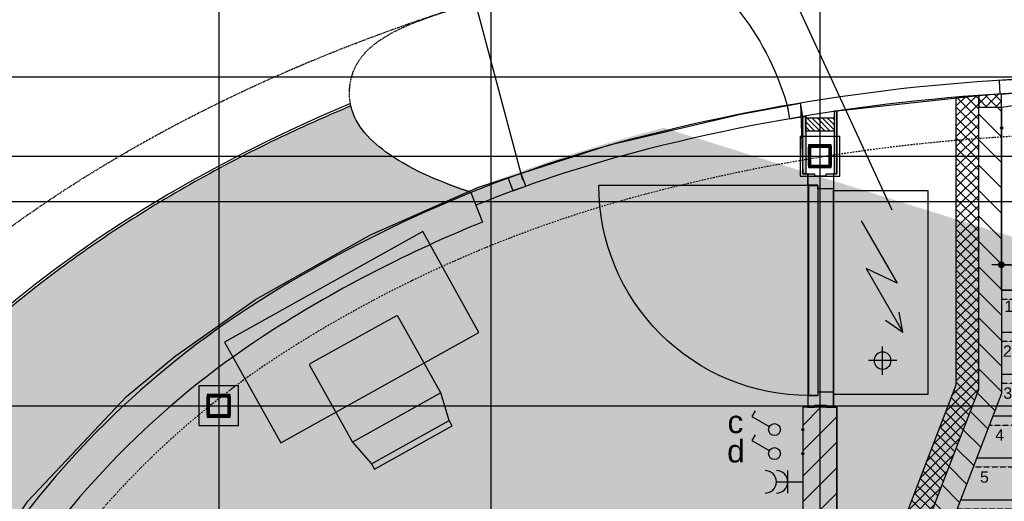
# Model space of a CAD drawing. Header units: metres. Extents: x 63115 to 703450, y -261936 to -53969.
# Tile 177 of 197: x 156105 to 160445, y -113882 to -111758. Entities that reach past the tile are written whole.
import ezdxf

# ---------------------------------------------------------------- set-up
doc = ezdxf.new("R2010")
doc.units = ezdxf.units.M
doc.header["$PDMODE"] = 35
doc.header["$PDSIZE"] = 50
doc.linetypes.add('DASHDOT2', pattern=[12.7, 6.35, -3.175, 0, -3.175])
doc.linetypes.add('DASHED', pattern=[0.75, 0.5, -0.25])
doc.layers.get('0').update_dxf_attribs({"true_color": 0x83b7c5})
doc.layers.get('DEFPOINTS').update_dxf_attribs({"color": 6})
doc.layers.add('_00_GO', color=7, linetype='Continuous', true_color=0x36c9b3, transparency=0.8)
for name, color, linetype in [('_01-STRAMIENEN', 253, 'DASHDOT2'), ('_02-SECTION', 2, 'Continuous'), ('_02-section-thick', 3, 'Continuous'), ('_02Constructie', 2, 'Continuous'), ('_03-PROJECTION', 1, 'Continuous'), ('_03TrapLift', 1, 'Continuous'), ('_04-HIDDEN', 7, 'DASHED'), ('_06-DIMENSIONS', 7, 'Continuous'), ('_07-SYMBOLS', 8, 'Continuous'), ('_07Electra', 8, 'Continuous'), ('_09-HATCH', 7, 'Continuous'), ('_11-BLOCKS', 7, 'Continuous'), ('_13 natte ruimten', 253, 'Continuous')]:
    doc.layers.add(name, color=color, linetype=linetype)
doc.layers.add('_01Hulplijnen', color=6, linetype='Continuous', plot=False)
doc.layers.add('_09_hatch_kleur', color=7, linetype='Continuous', true_color=0x36c4af)
doc.styles.add('NIO 1_50 klein', font='arial.ttf', dxfattribs={"height": 100})
doc.styles.add('NIOstandard', font='arial.ttf')
doc.dimstyles.new('NIO-50-KLEIN', dxfattribs={"dimtxt": 100, "dimasz": 10, "dimexe": 2, "dimexo": 5, "dimgap": 10, "dimtad": 1, "dimdec": 0, "dimzin": 0, "dimdsep": 46, "dimtxsty": 'NIOstandard', "dimblk1": 'MAATSTR', "dimblk2": 'MAATSTR', "dimsah": 1, "dimcen": 0, "dimdle": 1.5, "dimse1": 1, "dimse2": 1, "dimclrd": 7, "dimclre": 256, "dimclrt": 256, "dimazin": 0, "dimtfac": 1, "dimtdec": 0, "dimtofl": 0, "dimtmove": 1, "dimatfit": 2, "dimldrblk": 'MAATSTR', "dimfxl": 1, "dimtvp": 1, "dimtolj": 1, "dimtzin": 0, "dimarcsym": 0})

# ---------------------------------------------------------------- blocks, each defined once
blk = doc.blocks.new('bureaustoel')
at = {"layer": '_03-PROJECTION', "color": 251, "linetype": 'Continuous', "lineweight": -3}
for p, q in [((0.1959, -0.027), (-0.1959, -0.027)), ((-0.2227, -0.1514), (0.223, -0.1514))]:
    blk.add_line(p, q, dxfattribs=at)
at = {"layer": '_03-PROJECTION', "color": 251, "linetype": 'Continuous', "lineweight": -3, "flags": 128}
blk.add_lwpolyline([(0.223, -0.539), (0.223, -0.1514), (0.1959, -0.027), (0.1959, 0.0002), (-0.1959, -0.0002), (-0.1959, -0.027), (-0.2227, -0.1514), (-0.2227, -0.539), (-0.218, -0.5436), (0.2184, -0.5436), (0.223, -0.539)], close=True, dxfattribs=at)
blk = doc.blocks.new('*U276')
at = {"layer": '_01-STRAMIENEN'}
for points in [[(-3950, 5487.4), (-3950, -4768.6)], [(-2750, 5487.4), (-2750, -4768.6)], [(-1300, 5487.4), (-1300, -4768.6)], [(-7899.8, 3400), (6883.2, 3400)], [(-7899.8, 3050), (6883.2, 3050)], [(-7899.8, 2850), (6883.2, 2850)], [(-7899.8, 1950), (6883.2, 1950)]]:
    blk.add_lwpolyline(points, dxfattribs=at)
blk.add_lwpolyline([(-5100, 0, 0.145418), (-4780.8, -1074.2, 0.10717), (-3648.9, -2193.2, 0.077335), (-2072, -2881.9, 0.064439), (0, -3150, 0.064439), (2072, -2881.9, 0.077335), (3648.9, -2193.2, 0.10717), (4780.8, -1074.2, 0.145418), (5100, 0, 0.145418), (4780.8, 1074.2, 0.10717), (3648.9, 2193.2, 0.077335), (2072, 2881.9, 0.064439), (0, 3150, 0.064439), (-2072, 2881.9, 0.077335), (-3648.9, 2193.2, 0.10717), (-4780.8, 1074.2, 0.145418)], format="xyb", close=True, dxfattribs=at)
at = {"layer": '_01Hulplijnen'}
for points in [[(-3950, 5487.4), (-3950, -4768.6)], [(-2750, 5487.4), (-2750, -4768.6)], [(-1300, 5487.4), (-1300, -4768.6)], [(-7899.8, 3400), (6883.2, 3400)], [(-7899.8, 3050), (6883.2, 3050)], [(-7899.8, 2850), (6883.2, 2850)], [(-7899.8, 1950), (6883.2, 1950)]]:
    blk.add_lwpolyline(points, dxfattribs=at)
blk.add_lwpolyline([(-5350, 0, 0.145418), (-4990.3, -1210.7, 0.10717), (-3783, -2404.2, 0.077335), (-2135.6, -3123.6, 0.064439), (0, -3400, 0.064439), (2135.6, -3123.6, 0.077335), (3783, -2404.2, 0.10717), (4990.3, -1210.7, 0.145418), (5350, 0, 0.145418), (4990.3, 1210.7, 0.10717), (3783, 2404.2, 0.077335), (2135.6, 3123.6, 0.064439), (0, 3400, 0.064439), (-2135.6, 3123.6, 0.077335), (-3783, 2404.2, 0.10717), (-4990.3, 1210.7, 0.145418)], format="xyb", close=True, dxfattribs=at)
at = {"layer": '_03-PROJECTION'}
blk.add_lwpolyline([(-5350, 0, 0.145418), (-4990.3, -1210.7, 0.10717), (-3783, -2404.2, 0.077335), (-2135.6, -3123.6, 0.064439), (0, -3400, 0.064439), (2135.6, -3123.6, 0.077335), (3783, -2404.2, 0.10717), (4990.3, -1210.7, 0.145418), (5350, 0, 0.145418), (4990.3, 1210.7, 0.10717), (3783, 2404.2, 0.077335), (2135.6, 3123.6, 0.064439), (0, 3400, 0.064439), (-2135.6, 3123.6, 0.077335), (-3783, 2404.2, 0.10717), (-4990.3, 1210.7, 0.145418)], format="xyb", close=True, dxfattribs=at)
for points in [[(5087.4, 912.7, 0.035214), (4940, 1178, 0.10717), (3750.8, 2353.5, 0.077335), (2120.4, 3065.6, 0.064439), (0, 3340, 0.064439), (-2120.4, 3065.6, 0.03173), (-2816.6, 2834.2, 0.10717)], [(-2786.6, 2760.1, 0.045493), (-3707.9, 2286, 0.10717), (-4873, 1134.3, 0.145418), (-5210, 0, 0.145418)]]:
    blk.add_lwpolyline(points, format="xyb", dxfattribs=at)
blk.add_lwpolyline([(-2839, 2889.9), (-2786.6, 2760.1)], dxfattribs=at)
blk = doc.blocks.new('meterkast symbool')
at = {"color": 1, "flags": 128}
for points in [[(-103.2, -350.9), (55.7, -75.6), (-80.8, -140), (80.8, 140)], [(3.9, 87.8), (80.8, 140), (64.7, 51.8)]]:
    blk.add_lwpolyline(points, dxfattribs=at)
blk = doc.blocks.new('mk2')
at = {"layer": '_02-SECTION'}
for points in [[(-500, 46), (-449, 46), (-449, 56), (-416, 56), (-416, -11), (-485, -11), (-485, 6), (-530, 6), (-530, 56), (-500, 56)], [(-525, -922), (-485, -922), (-485, 4), (-525, 4)], [(-500, -964), (-449, -964), (-449, -974), (-416, -974), (-416, -907), (-485, -907), (-485, -924), (-530, -924), (-530, -974), (-500, -974)]]:
    blk.add_lwpolyline(points, close=True, dxfattribs=at)
at = {"layer": '_03-PROJECTION', "color": 7}
blk.add_line((-416, -907), (-416, -11), dxfattribs=at)
at = {"layer": '_03-PROJECTION', "linetype": 'ByBlock', "ltscale": 150}
blk.add_lwpolyline([(-416, 0), (-416, -900), (0, -900), (0, 0)], close=True, dxfattribs=at)
at = {"layer": '_07-SYMBOLS', "color": 1, "linetype": 'ByBlock', "ltscale": 150}
for p, q in [((-200, -87.5), (-200, -212.5)), ((-137.5, -150), (-262.5, -150))]:
    blk.add_line(p, q, dxfattribs=at)
at = {"layer": '_07-SYMBOLS'}
blk.add_line((-525, -922, 0.2), (-1451, -922, 0.2), dxfattribs=at)
at = {"layer": '_07-SYMBOLS', "color": 1, "linetype": 'ByBlock', "ltscale": 150}
blk.add_circle((-200, -150), 37.5, dxfattribs=at)
at = {"layer": '_07-SYMBOLS'}
blk.add_arc((-525, -922, 0.2), 926, 89.999, 180.0004, dxfattribs=at)
at = {"layer": '_03-PROJECTION'}
blk.add_blockref('meterkast symbool', (-191.8, -415.5), dxfattribs=at)
blk = doc.blocks.new('*U79')
at = {"layer": '_09-HATCH', "ltscale": 3}
h = blk.add_hatch(dxfattribs=at)
h.set_pattern_fill('STEEL', color=256, scale=2, angle=-180, style=0)
h.set_pattern_definition([(225, (0, 0), (4.4901, -4.4901), []), (225, (-1e-15, -3.175), (4.49013, -4.49013), [])])
edge = h.paths.add_edge_path()
edge.add_line((-40, 50), (40, 50))
edge.add_arc((40, 40), 10, 0, 90, ccw=False)
edge.add_line((50, 40), (50, -40))
edge.add_arc((40, -40), 10, -90, 0, ccw=False)
edge.add_line((40, -50), (-40, -50))
edge.add_arc((-40, -40), 10, 180, 270, ccw=False)
edge.add_line((-50, -40), (-50, 40))
edge.add_arc((-40, 40), 10, 90, 180, ccw=False)
edge = h.paths.add_edge_path(flags=16)
edge.add_line((-37, 40), (37, 40))
edge.add_arc((37, 37), 3, 0, 90, ccw=False)
edge.add_line((40, 37), (40, -37))
edge.add_arc((37, -37), 3, -90, 0, ccw=False)
edge.add_line((37, -40), (-37, -40))
edge.add_arc((-37, -37), 3, 180, 270, ccw=False)
edge.add_line((-40, -37), (-40, 37))
edge.add_arc((-37, 37), 3, 90, 180, ccw=False)
at = {"layer": '_02Constructie'}
for points in [[(-40, 50), (40, 50, -0.414214), (50, 40), (50, -40, -0.414214), (40, -50), (-40, -50, -0.414214), (-50, -40), (-50, 40, -0.414214)], [(-37, 40), (37, 40, -0.414214), (40, 37), (40, -37, -0.414214), (37, -40), (-37, -40, -0.414214), (-40, -37), (-40, 37, -0.414214)]]:
    blk.add_lwpolyline(points, format="xyb", close=True, dxfattribs=at)
at = {"layer": '_03-PROJECTION', "color": 253}
blk.add_lwpolyline([(-87.5, -87.5), (87.5, -87.5), (87.5, 87.5), (-87.5, 87.5)], close=True, dxfattribs=at)
at = {"layer": 'DEFPOINTS'}
for points in [[(0, 87.5), (0, -87.5)], [(0, 50), (0, -50)], [(-87.5, 0), (87.5, 0)], [(-50, 0), (50, 0)]]:
    blk.add_lwpolyline(points, dxfattribs=at)
blk.add_lwpolyline([(-50, -50), (50, -50), (50, 50), (-50, 50)], close=True, dxfattribs=at)
blk = doc.blocks.new('*U68')
at = {"layer": '_09-HATCH'}
h = blk.add_hatch(dxfattribs=at)
h.set_pattern_fill('LINE', color=256, scale=25, angle=135, style=0)
h.set_pattern_definition([(135, (-1835.404, -81), (-56.1266, -56.1266), [])])
h.paths.add_polyline_path([(-1686.1, 75), (-1686.1, -75), (207.1, -75), (207.1, 75)])
at = {"layer": '_02-SECTION', "color": 2}
blk.add_lwpolyline([(-1686.1, 75), (-1686.1, -75), (207.1, -75), (207.1, 75)], close=True, dxfattribs=at)
at = {"layer": 'DEFPOINTS'}
blk.add_line((-1686.1, 0), (207.1, 0), dxfattribs=at)
blk = doc.blocks.new('*U89')
at = {"layer": '_03-PROJECTION'}
h = blk.add_hatch(color=256, dxfattribs=at)
h.dxf.hatch_style = 1
h.paths.add_polyline_path([(-39, 1446.7), (39, 1446.7), (0, 1295.1)])
for p, q in [((-499.2, 2460), (499.2, 2460)), ((-499.2, 2275), (499.2, 2275)), ((-499.2, 2090), (499.2, 2090)), ((-537.9, 1905), (537.9, 1905)), ((-608.9, 1720), (608.9, 1720)), ((-680, 1535), (680, 1535)), ((-822, 1165), (-368.7, 1165))]:
    blk.add_line(p, q, dxfattribs=at)
for points in [[(0, 1295.1), (0, 2460)], [(-893, 980), (680, 1535)], [(-876.4, 932.8), (696.6, 1487.8)]]:
    blk.add_lwpolyline(points, dxfattribs=at)
blk.add_lwpolyline([(-39, 1446.7), (39, 1446.7), (0, 1295.1)], close=True, dxfattribs=at)
at = {"layer": '_04-HIDDEN'}
for p, q in [((-499.2, 2420), (499.2, 2420)), ((-499.2, 2235), (499.2, 2235)), ((-499.2, 2050), (499.2, 2050)), ((-553.3, 1865), (553.3, 1865)), ((-624.3, 1680), (624.3, 1680)), ((-695.3, 1495), (566.6, 1495)), ((-751, 1350), (751, 1350)), ((-766.3, 1310), (42.3, 1310)), ((-368.7, 1165), (822, 1165)), ((-837.3, 1125), (-482.1, 1125)), ((-893, 980), (893, 980)), ((-964, 795), (964, 795)), ((-1035, 610), (1035, 610)), ((-1106.1, 425), (1106.1, 425)), ((-1177.1, 240), (1177.1, 240))]:
    blk.add_line(p, q, dxfattribs=at)
at = {"layer": '_03TrapLift', "char_height": 50, "width": 333.641, "attachment_point": 1, "style": 'NIOstandard'}
for s, insert in [('1', (-486.9, 2413.3)), ('2', (-493, 2215.9)), ('3', (-491.4, 2030.9)), ('4', (-527.3, 1845.9)), ('5', (-594.2, 1660.9)), ('6', (-663.2, 1475.9)), ('7', (-725.5, 1290.9)), ('8', (-796.3, 1105.9))]:
    blk.add_mtext(s, dxfattribs=dict(at, insert=insert))
blk = doc.blocks.new('MAATSTR')
at = {"linetype": 'Continuous'}
for p, q in [((0, 5), (0, -5)), ((-4.17, 0), (4.17, 0))]:
    blk.add_line(p, q, dxfattribs=at)
at = {"linetype": 'Continuous', "const_width": 1.5}
blk.add_lwpolyline([(-0.75, 0, 1), (0.75, 0, 1)], format="xyb", close=True, dxfattribs=at)
blk = doc.blocks.new('*D90')
at = {"layer": '_06-DIMENSIONS', "color": 7, "lineweight": -2, "transparency": 16777216}
blk.add_line((160441.8, -112838.8), (161421.8, -112838.8), dxfattribs=at)
at = {"layer": 'DEFPOINTS', "color": 0, "transparency": 16777216}
for p in [(160431.8, -112718.4), (161431.8, -112838.8), (161431.8, -113406.8)]:
    blk.add_point(p, dxfattribs=at)
at = {"layer": '_06-DIMENSIONS', "color": 7, "lineweight": -2, "transparency": 16777216, "xscale": 10, "yscale": 10, "zscale": 10, "rotation": 180}
blk.add_blockref('MAATSTR', (160431.8, -112838.8), dxfattribs=at)
at = {"layer": '_06-DIMENSIONS', "color": 7, "lineweight": -2, "transparency": 16777216, "xscale": 10, "yscale": 10, "zscale": 10}
blk.add_blockref('MAATSTR', (161431.8, -112838.8), dxfattribs=at)
at = {"layer": '_06-DIMENSIONS', "transparency": 16777216, "insert": (160931.8, -112777.7), "char_height": 100, "attachment_point": 5, "style": 'NIOstandard'}
blk.add_mtext('\\A1;1000', dxfattribs=at)
blk = doc.blocks.new('*U110')
at = {"layer": '_09-HATCH'}
blk.add_hatch(color=253, dxfattribs=at).paths.add_polyline_path([(0, 0), (276.2, 0), (276.2, 12.5), (0, 12.5)])
at = {"layer": '_02-SECTION', "color": 1}
blk.add_lwpolyline([(0, 0), (276.2, 0), (276.2, 12.5), (0, 12.5)], close=True, dxfattribs=at)
blk = doc.blocks.new('*U109')
at = {"layer": '_09-HATCH'}
blk.add_hatch(color=253, dxfattribs=at).paths.add_polyline_path([(0, 0), (252.5, 0), (252.5, 12.5), (0, 12.5)])
at = {"layer": '_02-SECTION', "color": 1}
blk.add_lwpolyline([(0, 0), (252.5, 0), (252.5, 12.5), (0, 12.5)], close=True, dxfattribs=at)
blk = doc.blocks.new('069 schakelaar enkel')
blk.add_lwpolyline([(83.3, 210.3), (57.7, 225), (13.2, 147.8)])
blk.add_circle((0, 125), 26.3)
at = {"layer": 'DEFPOINTS'}
blk.add_circle((0, 0), 5, dxfattribs=at)
blk = doc.blocks.new('069 wcd dubbel')
for points in [[(0, 116.7), (0, 0)], [(-50, 66.7), (50, 66.7)]]:
    blk.add_lwpolyline(points)
for centre in [(0, 166.7), (0, 116.7)]:
    blk.add_arc(centre, 50, 180, 0)

msp = doc.modelspace()

# ---------------------------------------------------------------- hatches: boundary and pattern name
at = {"layer": '_03-PROJECTION'}
h = msp.add_hatch(dxfattribs=at)
h.set_pattern_fill('ANSI37', color=256, scale=10)
h.paths.add_polyline_path([(159706.8, -114737.4), (159706.8, -115016.4), (160331.8, -113388.3), (160331.8, -112094.2), (160231.8, -112100.1), (160231.8, -113369.7)])
h = msp.add_hatch(dxfattribs=at)
h.set_pattern_fill('ANSI37', color=256, scale=10)
h.paths.add_polyline_path([(160331.8, -112144.2), (160432.7, -112144.2), (160432.7, -112085.6), (160331.8, -112094.2)])
h = msp.add_hatch(dxfattribs=at)
h.set_pattern_fill('ANSI31', color=256, scale=5, angle=90)
h.set_pattern_definition([(135, (-9e-07, 6972.127), (-11.2253202, -11.2253202), [])])
h.paths.add_polyline_path([(159694.3, -112191.2), (159694.3, -112249.2), (159569.3, -112249.2), (159569.3, -112191.2)])
at = {"layer": '_09-HATCH'}
h = msp.add_hatch(dxfattribs=at)
h.set_pattern_fill('LINE', color=256, scale=25, angle=135, style=0)
h.paths.add_polyline_path([(160331.8, -112144.2), (160431.8, -112144.2), (160431.8, -113406.8), (159706.8, -115295.5), (159706.8, -115016.4), (160331.8, -113388.3)])
at = {"layer": '_09_hatch_kleur'}
h = msp.add_hatch(dxfattribs=at)
h.set_pattern_fill('AR-SAND', color=256, scale=2)
h.set_pattern_definition([(37.5, (0, -20000), (-3.200063, 97.882647), [0, -77.216, 0, -86.36, 0, -82.55]), (7.5, (0, -20000), (89.90466, 143.36502), [0, -41.656, 0, -69.596, 0, -26.67]), (327.5, (-62.48, -20000), (158.198474, 0.287437), [0, -25.4, 0, -91.44, 0, -119.38]), (317.5, (-62.48, -20000), (152.71129, 44.58586), [0, -12.7, 0, -59.944, 0, -68.58])])
edge = h.paths.add_edge_path()
edge.add_spline(control_points=[(154795.4, -115410.6), (154795.4, -115475.7), (154797.9, -115540.8), (154810.7, -115704.3), (154824.3, -115802.6), (154863, -115998.4), (154888.2, -116095.8), (154950, -116289.1), (154986.6, -116385), (155071.2, -116574.9), (155119.1, -116668.8), (155225.9, -116854.1), (155284.8, -116945.4), (155413.4, -117125.1), (155483, -117213.3), (155632.4, -117386.3), (155712.3, -117471), (155881.9, -117636.3), (155971.5, -117716.9), (156160.2, -117873.6), (156259.3, -117949.6), (156466, -118096.8), (156573.8, -118167.8), (156797.4, -118304.6), (156913.3, -118370.3), (157152.5, -118495.9), (157275.9, -118555.8), (157529.3, -118669.5), (157659.4, -118723.2), (157925.7, -118824.4), (158061.8, -118871.7), (158339.2, -118959.7), (158480.6, -119000.4), (158767.7, -119074.7), (158913.5, -119108.4), (159208.6, -119168.7), (159357.9, -119195.3), (159659.3, -119241.1), (159811.4, -119260.4), (160117.4, -119291.6), (160271.3, -119303.5), (160580.2, -119319.8), (160735, -119324.2), (161044.9, -119325.5), (161199.9, -119322.5), (161509, -119308.8), (161663.2, -119298.3), (161969.8, -119269.8), (162122.3, -119251.8), (162424.7, -119208.6), (162574.6, -119183.3), (162870.9, -119125.6), (163017.4, -119093.2), (163306.1, -119021.3), (163448.3, -118981.9), (163727.6, -118896.4), (163864.7, -118850.2), (164133.1, -118751.4), (164264.3, -118698.7), (164520.2, -118587.3), (164644.8, -118528.4), (164886.7, -118404.9), (165004, -118340.3), (165230.5, -118205.5), (165339.8, -118135.3), (165549.7, -117990), (165650.3, -117914.8), (165842.3, -117759.8), (165933.7, -117680), (166106.8, -117516.2), (166188.5, -117432.2), (166341.6, -117260.5), (166413.1, -117172.8), (166545.5, -116994.3), (166606.3, -116903.5), (166717.1, -116719.2), (166767, -116625.7), (166855.6, -116436.6), (166894.3, -116340.9), (166960.2, -116148.2), (166987.5, -116051), (167030.4, -115855.6), (167046, -115757.4), (167065.7, -115560.5), (167069.7, -115461.8), (167065.9, -115264.6), (167058.2, -115166), (167031.1, -114969.5), (167011.7, -114871.6), (166961.4, -114676.9), (166930.5, -114580.2), (166876.3, -114438.3), (166857.4, -114392.5), (166837.2, -114347)], knot_values=[0, 0, 0, 0, 0.049956, 0.049956, 0.125657, 0.125657, 0.201359, 0.201359, 0.27706, 0.27706, 0.352762, 0.352762, 0.428463, 0.428463, 0.504165, 0.504165, 0.579866, 0.579866, 0.655568, 0.655568, 0.731269, 0.731269, 0.806971, 0.806971, 0.882672, 0.882672, 0.958373, 0.958373, 1.034075, 1.034075, 1.109776, 1.109776, 1.185478, 1.185478, 1.261179, 1.261179, 1.336881, 1.336881, 1.412582, 1.412582, 1.488284, 1.488284, 1.563985, 1.563985, 1.639687, 1.639687, 1.715388, 1.715388, 1.79109, 1.79109, 1.866791, 1.866791, 1.942492, 1.942492, 2.018194, 2.018194, 2.093895, 2.093895, 2.169597, 2.169597, 2.245298, 2.245298, 2.321, 2.321, 2.396701, 2.396701, 2.472403, 2.472403, 2.548104, 2.548104, 2.623806, 2.623806, 2.699507, 2.699507, 2.775208, 2.775208, 2.85091, 2.85091, 2.926611, 2.926611, 3.002313, 3.002313, 3.078014, 3.078014, 3.153716, 3.153716, 3.229417, 3.229417, 3.305119, 3.305119, 3.38082, 3.38082, 3.417128, 3.417128, 3.417128, 3.417128], degree=3, periodic=0)
edge.add_spline(control_points=[(166837.2, -114347), (166762.8, -114487.1), (166511.7, -114730.7), (166229, -114558.4), (166081.8, -114468.7)], knot_values=[0, 0, 0, 0, 423.601493, 884.083831, 884.083831, 884.083831, 884.083831], degree=3, periodic=0)
edge.add_ellipse((160931.8, -115410.6), major_axis=(-5357.2, 0), ratio=0.638322, start_angle=302.0464, end_angle=555.988, ccw=False)
edge.add_spline(control_points=[(158089.2, -112512.1), (157966, -112470.1), (157757.9, -112399.3), (157584.6, -112226.9), (157564.6, -112138.4)], knot_values=[0, 0, 0, 0, 392.194635, 662.43258, 662.43258, 662.43258, 662.43258], degree=3, periodic=0)
edge.add_spline(control_points=[(157564.6, -112138.4), (157468.5, -112178.6), (157374.2, -112220.6), (157157.4, -112322.9), (157036.3, -112384.7), (156801.9, -112514), (156688.6, -112581.4), (156470.2, -112721.6), (156365.2, -112794.3), (156164.1, -112944.6), (156068, -113022.2), (155885.3, -113181.7), (155798.7, -113263.7), (155635.5, -113431.5), (155558.9, -113517.4), (155416, -113692.6), (155349.8, -113782), (155228.2, -113963.5), (155172.8, -114055.7), (155073, -114242.6), (155028.7, -114337.2), (154951.4, -114528.3), (154918.4, -114624.8), (154863.9, -114819), (154842.5, -114916.8), (154811.2, -115113), (154801.4, -115211.5), (154796, -115343.6), (154795.4, -115377.1), (154795.4, -115410.6)], knot_values=[5.292916, 5.292916, 5.292916, 5.292916, 5.349058, 5.349058, 5.42476, 5.42476, 5.500461, 5.500461, 5.576162, 5.576162, 5.651864, 5.651864, 5.727565, 5.727565, 5.803267, 5.803267, 5.878968, 5.878968, 5.95467, 5.95467, 6.030371, 6.030371, 6.106073, 6.106073, 6.181774, 6.181774, 6.257476, 6.257476, 6.283185, 6.283185, 6.283185, 6.283185], degree=3, periodic=0)

# ---------------------------------------------------------------- linework, layer by layer
at = {"layer": '_00_GO'}
for points in [[(159706.8, -112161.2), (159706.8, -112437.4), (159692.4, -112437.4), (159692.4, -113467.4), (159706.8, -113467.4), (159707, -115015.8), (160331.8, -113388.3), (160331.8, -112094.2)], [(160431.8, -112144.2), (160931.8, -112070.6), (161431.8, -112144.3), (161431.8, -112950.6), (160431.8, -112950.6)], [(159556.8, -115360.6), (155574.9, -115360.6), (155606.2, -115039.8), (155724.2, -114608.2), (155877.6, -114276.9), (156140.4, -113881), (156576.1, -113419.8), (156789.4, -113242.2), (157143.9, -112992.4), (157650.4, -112707.6), (158127.3, -112497), (158704.6, -112310.6), (159281.3, -112174.6), (159546.3, -112125.8), (159556.8, -112437.4), (159578.4, -112437.4), (159578.4, -113467.4), (159556.8, -113467.4)]]:
    msp.add_lwpolyline(points, close=True, dxfattribs=at)
at = {"layer": '_02-SECTION', "color": 2}
msp.add_lwpolyline([(160331.8, -112144.2), (160431.8, -112144.2), (160431.8, -113406.8), (159706.8, -115295.5), (159706.8, -115016.4), (160331.8, -113388.3)], close=True, dxfattribs=at)
at = {"layer": '_02-section-thick'}
msp.add_ellipse((160931.8, -115410.6), major_axis=(-6146.4, 0), ratio=0.638475, start_param=5.29256, end_param=9.702245, dxfattribs=at)
msp.add_open_spline([(157564.6, -112138.4), (157468.5, -112178.6), (157374.2, -112220.6), (157157.4, -112322.9), (157036.3, -112384.7), (156801.9, -112514), (156688.6, -112581.4), (156470.2, -112721.6), (156365.2, -112794.3), (156164.1, -112944.6), (156068, -113022.2), (155885.3, -113181.7), (155798.7, -113263.7), (155635.5, -113431.5), (155558.9, -113517.4), (155416, -113692.6), (155349.8, -113782), (155228.2, -113963.5), (155172.8, -114055.7), (155073, -114242.6), (155028.7, -114337.2), (154951.4, -114528.3), (154918.4, -114624.8), (154863.9, -114819), (154842.5, -114916.8), (154811.2, -115113), (154801.4, -115211.5), (154796, -115343.6), (154795.4, -115377.1), (154795.4, -115410.6)], degree=3, knots=[5.2929161, 5.2929161, 5.2929161, 5.2929161, 5.3490581, 5.3490581, 5.4247595, 5.4247595, 5.500461, 5.500461, 5.5761625, 5.5761625, 5.6518639, 5.6518639, 5.7275654, 5.7275654, 5.8032668, 5.8032668, 5.8789683, 5.8789683, 5.9546697, 5.9546697, 6.0303712, 6.0303712, 6.1060727, 6.1060727, 6.1817741, 6.1817741, 6.2574756, 6.2574756, 6.2831853, 6.2831853, 6.2831853, 6.2831853], dxfattribs=at)
at = {"layer": '_02Constructie'}
msp.add_lwpolyline([(159694.3, -112191.2), (159694.3, -112249.2), (159569.3, -112249.2), (159569.3, -112191.2)], close=True, dxfattribs=at)
at = {"layer": '_03-PROJECTION'}
msp.add_lwpolyline([(159294.5, -111181), (159948.7, -112597.2)], dxfattribs=at)
for points in [[(160421.9, -112026.1), (160425.4, -112086), (160485.3, -112082.6), (160481.8, -112022.7)], [(159706.8, -114737.4), (159706.8, -115016.4), (160331.8, -113388.3), (160331.8, -112094.2), (160231.8, -112100.1), (160231.8, -113369.7)], [(160331.8, -112144.2), (160432.7, -112144.2), (160432.7, -112085.6), (160331.8, -112094.2)], [(159497.3, -112195.1), (159556.4, -112184.9), (159546.3, -112125.8), (159487.2, -112135.9)], [(158278.7, -112513.2), (158335.1, -112492.6), (158314.6, -112436.2), (158258.2, -112456.8)]]:
    msp.add_lwpolyline(points, close=True, dxfattribs=at)
at = {"layer": '_03-PROJECTION', "color": 251}
msp.add_lwpolyline([(158128.8, -113136.9), (157881, -112692.9), (157007.8, -113180.2), (157255.5, -113624.2)], close=True, dxfattribs=at)
at = {"layer": '_03-PROJECTION'}
msp.add_open_spline([(158092.8, -112520.7), (157968.1, -112474.9), (157757.7, -112397.6), (157581.3, -112224.4), (157563.2, -112131.7), (157562.5, -112128.4)], degree=3, knots=[0, 0, 0, 0, 392.194635, 662.43258, 672.523216, 672.523216, 672.523216, 672.523216], dxfattribs=at)
at = {"layer": '_04-HIDDEN', "ltscale": 10}
msp.add_ellipse((160931.8, -115410.6), major_axis=(-6488.1, 0), ratio=0.638264, dxfattribs=at)
msp.add_open_spline([(157562.5, -112128.4), (157556.2, -112093.7), (157563.7, -111857.3), (157818.2, -111775.1), (158033.1, -111705.8)], degree=3, knots=[672.523216, 672.523216, 672.523216, 672.523216, 776.999279, 1343.337319, 1343.337319, 1343.337319, 1343.337319], dxfattribs=at)
at = {"layer": '_13 natte ruimten', "color": 1}
msp.add_lwpolyline([(158322.5, -112466.2), (158011, -111296.4, -0.414214), (159492.3, -112154.7, 0)], format="xyb", dxfattribs=at)

# ---------------------------------------------------------------- block references
at = {"layer": '_02Constructie'}
for p in [(159631.8, -112360.6), (156981.8, -113460.6)]:
    msp.add_blockref('*U79', p, dxfattribs=at)
at = {"layer": '_03-PROJECTION'}
for name in ['*U276', '*U89']:
    msp.add_blockref(name, (160931.8, -115410.6), dxfattribs=at)
at = {"layer": '_03-PROJECTION', "xscale": -1, "rotation": 180}
msp.add_blockref('mk2', (160108.4, -113411.4), dxfattribs=at)
at = {"layer": '_03-PROJECTION', "color": 251, "xscale": 999.9999999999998, "yscale": 999.9999999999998, "zscale": 999.9999999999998, "rotation": 209.1168165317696}
msp.add_blockref('bureaustoel', (157839.5, -113644.6), dxfattribs=at)
at = {"layer": '_03-PROJECTION', "rotation": 270}
msp.add_blockref('*U68', (159631.8, -115153.5), dxfattribs=at)
at = {"layer": '_07Electra'}
for name, p, rotation in [('069 schakelaar enkel', (160432.8, -112235.9), 270), ('069 schakelaar enkel', (159556.8, -113565.8), 90), ('069 schakelaar enkel', (159556.8, -113671.6), 90), ('069 wcd dubbel', (159556.8, -113796.1), 90)]:
    msp.add_blockref(name, p, dxfattribs=dict(at, rotation=rotation))
at = {"layer": '_11-BLOCKS', "xscale": -1, "rotation": 269.9999971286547}
msp.add_blockref('*U109', (159556.8, -112437.4), dxfattribs=at)
at = {"layer": '_11-BLOCKS', "rotation": 89.99999999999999}
msp.add_blockref('*U110', (159706.8, -112437.4), dxfattribs=at)

# ---------------------------------------------------------------- texts
at = {"layer": '_07Electra', "char_height": 100, "attachment_point": 1, "style": 'NIO 1_50 klein'}
for s, insert in [('c', (159224.7, -113481.5)), ('d', (159223, -113610.6))]:
    msp.add_mtext_dynamic_manual_height_columns(s, width=117.747, gutter_width=1, heights=[0], dxfattribs=dict(at, insert=insert))

# ---------------------------------------------------------------- dimensions: what is measured, and where the dimension line sits
at = {"layer": '_06-DIMENSIONS'}
dim = msp.add_linear_dim(base=(161431.8, -112838.8), p1=(160431.8, -112718.4), p2=(161431.8, -113406.8), dimstyle='NIO-50-KLEIN', dxfattribs=at)
dim.commit()
dim.dimension.update_dxf_attribs({"geometry": '*D90', "text_midpoint": (160931.8, -112777.7)})

doc.saveas('drawing.dxf')
